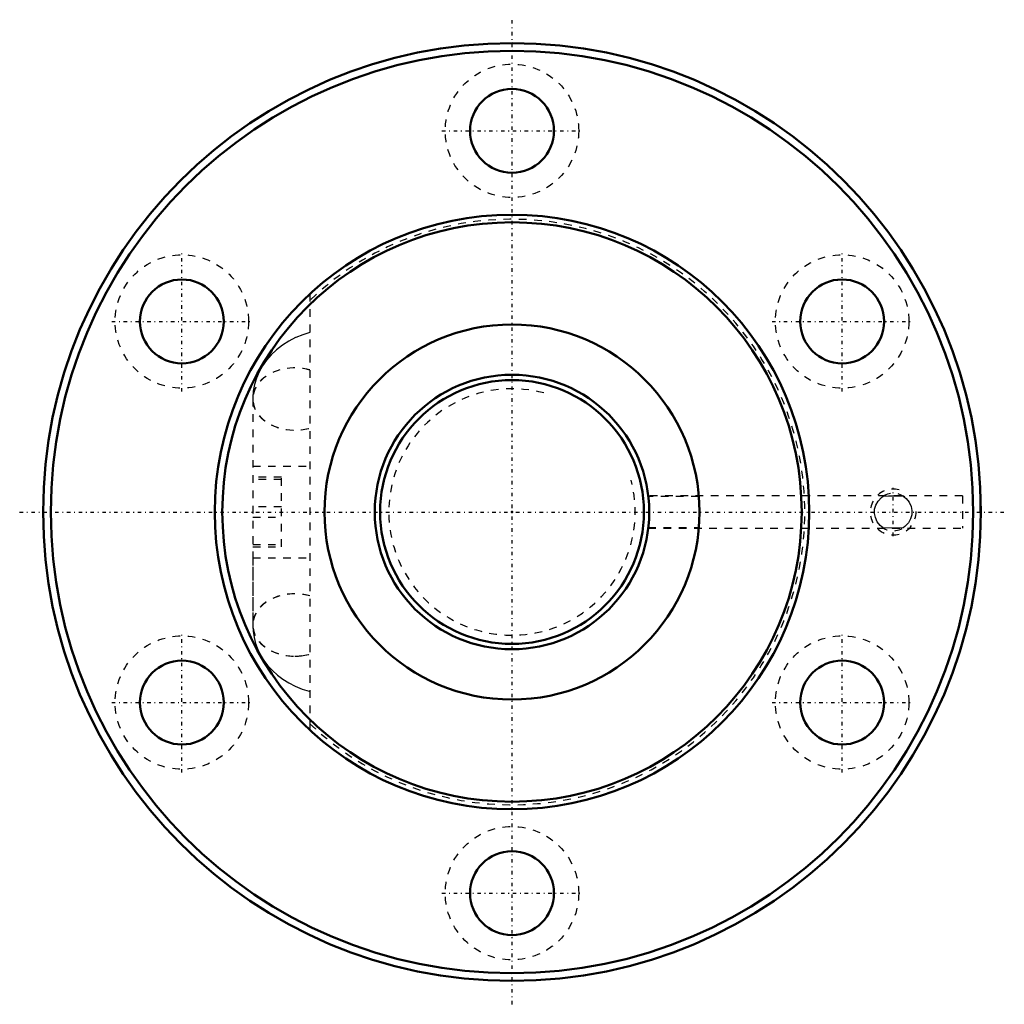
# Model space of a CAD drawing. Header units: millimetres. Extents: x -65 to 65, y -65 to 65.
import ezdxf

# ---------------------------------------------------------------- set-up
doc = ezdxf.new("R2010")
doc.units = ezdxf.units.MM
doc.linetypes.add('Center', pattern=[1.5, 0.45, -0.5, 0.05, -0.5])
doc.linetypes.add('Dashed', pattern=[2, 1, -1])
for name, color, linetype, lineweight in [('2d ConnectionPoints', 7, 'Continuous', 50), ('AM_0', 7, 'Continuous', 50), ('AM_5', 3, 'Continuous', 25), ('AM_7', 7, 'Center', 25), ('AM_9', 6, 'Dashed', 25)]:
    doc.layers.add(name, color=color, linetype=linetype, lineweight=lineweight)

# ---------------------------------------------------------------- blocks, each defined once
blk = doc.blocks.new('1_BIF3616V_5RR_Nut_0_in_BIF3616V_5RRG0_160LC0_000_2')
at = {"layer": 'AM_0'}
for centre, radius in [((0, 0), 61.5), ((0, 0), 60.5), ((0, 50), 5.5), ((0, 0), 39), ((0, 0), 38), ((-43.3, 25), 5.5), ((43.3, 25), 5.5), ((0, 0), 24.6), ((-43.3, -25), 5.5), ((43.3, -25), 5.5), ((0, -50), 5.5)]:
    blk.add_circle(centre, radius, dxfattribs=at)
at = {"layer": 'AM_5', "linetype": 'Dashed'}
blk.add_arc((50, 0), 3, 75, 15, dxfattribs=at)
at = {"layer": 'AM_7'}
for p, q in [((0, -64.58), (0, 64.58)), ((-9.19, 50), (9.19, 50)), ((-43.3, 15.81), (-43.3, 34.19)), ((43.3, 15.81), (43.3, 34.19)), ((-52.49, 25), (-34.11, 25)), ((34.11, 25), (52.49, 25)), ((50, -3.15), (50, 3.15)), ((-64.58, 0), (64.58, 0)), ((-43.3, -34.19), (-43.3, -15.81)), ((43.3, -34.19), (43.3, -15.81)), ((-52.49, -25), (-34.11, -25)), ((34.11, -25), (52.49, -25)), ((-9.19, -50), (9.19, -50))]:
    blk.add_line(p, q, dxfattribs=at)
at = {"layer": 'AM_9'}
for p, q in [((-26.5, 28.61), (-26.5, -28.61)), ((-34, 14.82), (-34, -14.82)), ((-33.99, 14.82), (-33.99, 6)), ((-34, 6), (-26.5, 6)), ((-30.25, 4.55), (-34, 4.55)), ((-30.25, 4.25), (-34, 4.25)), ((-30.25, -4.55), (-30.25, 4.55)), ((17.88, 2.05), (17.87, 2.12)), ((59.09, 2.12), (17.88, 2.12)), ((24.51, 2.05), (17.88, 2.05)), ((59.09, 2.12), (59.09, -2.12)), ((61.39, -2.12), (61.39, 2.12)), ((61.5, 2.12), (61.39, 2.12)), ((-30.25, 0.67), (-34, 0.67)), ((-34, -0.67), (-30.25, -0.67)), ((17.87, -2.12), (17.88, -2.05)), ((17.88, -2.05), (24.51, -2.05)), ((17.88, -2.12), (59.09, -2.12)), ((61.39, -2.12), (61.5, -2.12)), ((-34, -4.25), (-30.25, -4.25)), ((-34, -4.55), (-30.25, -4.55)), ((-34, -6), (-26.5, -6)), ((-33.99, -6), (-33.99, -14.82))]:
    blk.add_line(p, q, dxfattribs=at)
for points in [[(-26.5, 23.54), (-27.44, 23.25), (-28.38, 22.87), (-29.27, 22.42), (-30.11, 21.89), (-30.89, 21.29), (-31.59, 20.63), (-32.21, 19.92), (-32.74, 19.16), (-33.18, 18.37), (-33.53, 17.55), (-33.78, 16.71), (-33.94, 15.86), (-34.01, 15.07), (-34.01, 14.82)], [(24.6, -0.04), (24.6, 0.09), (24.59, 0.78), (24.56, 1.39), (24.53, 1.84), (24.51, 2.05)], [(48.67, -2.07), (48.5, -1.95), (48.3, -1.77), (47.91, -1.29), (47.66, -0.74), (47.55, -0.19), (47.57, 0.38), (47.71, 0.88), (48.01, 1.44), (48.47, 1.92), (48.67, 2.07)], [(48.67, 2.07), (49.39, 2.1), (50.16, 2.1), (51.33, 2.07)], [(51.33, 2.07), (51.5, 1.95), (51.7, 1.77), (52.09, 1.29), (52.34, 0.74), (52.45, 0.19), (52.43, -0.38), (52.29, -0.88), (51.99, -1.44), (51.53, -1.92), (51.33, -2.07)], [(24.51, -2.05), (24.54, -1.75), (24.57, -1.26), (24.59, -0.62), (24.6, -0.04)], [(51.33, -2.07), (50.61, -2.1), (49.84, -2.1), (48.67, -2.07)], [(-34.01, -14.82), (-33.97, -15.61), (-33.84, -16.44), (-33.63, -17.25), (-33.34, -18.03), (-32.97, -18.77), (-32.53, -19.49), (-32.01, -20.17), (-31.42, -20.8), (-30.77, -21.39), (-30.05, -21.94), (-29.26, -22.42), (-28.42, -22.85), (-27.53, -23.22), (-26.6, -23.52), (-26.5, -23.54)]]:
    blk.add_lwpolyline(points, dxfattribs=at)
for centre in [(0, 50), (-43.3, 25), (43.3, 25), (-43.3, -25), (43.3, -25), (0, -50)]:
    blk.add_circle(centre, 8.75, dxfattribs=at)
for centre, radius, start, end in [((0, 0), 38.4, 226.3616, 133.6384), ((50, 0), 2.46, 51.6072, 133.3752), ((50, 0), 2.46, 228.1166, 316.5548)]:
    blk.add_arc(centre, radius, start, end, dxfattribs=at)
for centre, major_axis, start_param, end_param in [((-28.51, 14.82), (-5.5, 0), 4.338268, 8.228103), ((-28.5, 14.82), (5.5, 0), 1.198628, 5.084558), ((-28.49, 14.82), (5.5, 0), 1.200579, 5.082606), ((-28.5, -14.82), (5.5, 0), 1.198628, 4.71148), ((-28.51, -14.82), (5.5, 0), 1.196675, 5.08651), ((-28.49, -14.82), (5.5, 0), 1.200579, 5.082606), ((-28.5, -14.82), (5.5, 0), 4.71148, 5.084558)]:
    blk.add_ellipse(centre, major_axis=major_axis, ratio=0.743145, start_param=start_param, end_param=end_param, dxfattribs=at)
blk = doc.blocks.new('2_BIF3616V_5RR000_Shaft_0_in_BIF3616V_5RRG0_160LC0_000_2')
at = {"layer": 'AM_0'}
for radius in [18, 17.3]:
    blk.add_circle((0, 0), radius, dxfattribs=at)
at = {"layer": 'AM_5', "linetype": 'Dashed'}
blk.add_arc((0, 0), 16.16, 75, 15, dxfattribs=at)

msp = doc.modelspace()

# ---------------------------------------------------------------- linework, layer by layer
at = {"layer": '2d ConnectionPoints'}
msp.add_point((0, 0), dxfattribs=at)
msp.add_point((0, 0), dxfattribs=at)

# ---------------------------------------------------------------- block references
for name in ['1_BIF3616V_5RR_Nut_0_in_BIF3616V_5RRG0_160LC0_000_2', '2_BIF3616V_5RR000_Shaft_0_in_BIF3616V_5RRG0_160LC0_000_2']:
    msp.add_blockref(name, (0, 0))

doc.saveas('drawing.dxf')
